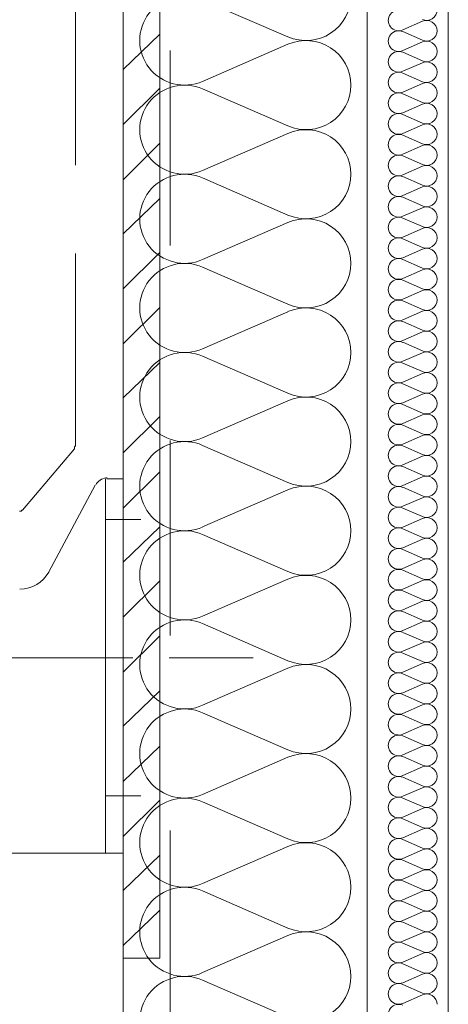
# Model space of a CAD drawing. Header units: millimetres. Extents: x 178516 to 426772, y -178579 to -115871.
# Tile 39 of 256: x 220870 to 221134, y -125566 to -124961. Entities that reach past the tile are written whole.
import ezdxf

# ---------------------------------------------------------------- set-up
doc = ezdxf.new("R2010")
doc.units = ezdxf.units.MM
doc.header["$MEASUREMENT"] = 0
doc.linetypes.add('Przerywana', pattern=[240, 120, -120])
doc.layers.get('0').update_dxf_attribs({"color": 252, "lineweight": 5})
for name, color, linetype, lineweight in [('Nowe_320-W Umeblowanie_Nr_pióra__103', 252, 'Continuous', 5), ('Nowe_320-W Umeblowanie_Nr_pióra__181', 252, 'Continuous', 5), ('Nowe_820-G Rysunki Obrazki_Nr_pióra__1', 252, 'Continuous', 5), ('Nowe_820-G Rysunki Obrazki_Nr_pióra__161', 252, 'Continuous', 5), ('Nowe_820-G Rysunki Obrazki_Nr_pióra__27', 252, 'Continuous', 5), ('Nowe_Nowe_220(1)-A Ściany zewnętrzne_Nr_pióra__103', 252, 'Continuous', 5)]:
    doc.layers.add(name, color=color, linetype=linetype, lineweight=lineweight)

# ---------------------------------------------------------------- blocks, each defined once
blk = doc.blocks.new('podkład 20251118')
at = {"layer": 'Nowe_320-W Umeblowanie_Nr_pióra__103', "color": 252, "linetype": 'Continuous', "lineweight": 5}
for p, q in [((220982.47, -124948.22), (221035, -124971.04)), ((221035, -124975.64), (220982.47, -124998.46)), ((220982.47, -125003.07), (221035, -125025.89)), ((221035, -125030.49), (220982.47, -125053.31)), ((220982.47, -125057.92), (221035, -125080.74)), ((221035, -125085.35), (220982.47, -125108.16)), ((220982.47, -125112.77), (221035, -125135.59)), ((221035, -125140.2), (220982.47, -125163.02)), ((220982.47, -125167.63), (221035, -125190.44)), ((221035, -125195.05), (220982.47, -125217.87)), ((220982.47, -125222.48), (221035, -125245.3)), ((221035, -125249.9), (220982.47, -125272.72)), ((220982.47, -125277.33), (221035, -125300.15)), ((221035, -125304.76), (220982.47, -125327.57)), ((220982.47, -125332.18), (221035, -125355)), ((221035, -125359.61), (220982.47, -125382.43)), ((220982.47, -125387.03), (221035, -125409.85)), ((221035, -125414.46), (220982.47, -125437.28)), ((220982.47, -125441.89), (221035, -125464.7)), ((221035, -125469.31), (220982.47, -125492.13)), ((220982.47, -125496.74), (221035, -125519.56)), ((221035, -125524.16), (220982.47, -125546.98)), ((220982.47, -125551.59), (221035, -125574.41))]:
    blk.add_line(p, q, dxfattribs=at)
at = {"layer": 'Nowe_320-W Umeblowanie_Nr_pióra__103', "color": 252, "linetype": 'Continuous', "lineweight": 5, "extrusion": (0, 0, -1)}
for centre, major_axis, start_param, end_param in [((220971.38, -124973.34), (-27.65, 0), 4.299595, 8.266775), ((221046.09, -124945.91), (27.65, 0), 0, 1.98359), ((221046.09, -125000.76), (27.65, 0), 4.299596, 6.283185), ((220971.38, -125028.19), (-27.65, 0), 4.299595, 8.266775), ((221046.09, -125000.77), (27.65, 0), 0, 1.98359), ((221046.09, -125055.62), (27.65, 0), 4.299596, 6.283185), ((220971.38, -125083.04), (27.65, 0), 1.158002, 5.125182), ((221046.09, -125055.62), (27.65, 0), 0, 1.98359), ((221046.09, -125110.47), (-27.65, 0), 1.158003, 3.141593), ((220971.38, -125137.9), (-27.65, 0), 4.299595, 8.266775), ((221046.09, -125110.47), (27.65, 0), 0, 1.98359), ((221046.09, -125165.32), (-27.65, 0), 1.158003, 3.141593), ((220971.38, -125192.75), (-27.65, 0), 4.299595, 8.266775), ((221046.09, -125165.32), (27.65, 0), 0, 1.98359), ((221046.09, -125220.17), (27.65, 0), 4.299596, 6.283185), ((220971.38, -125247.6), (-27.65, 0), 4.299595, 8.266775), ((221046.09, -125220.17), (27.65, 0), 0, 1.98359), ((221046.09, -125275.02), (27.65, 0), 4.299596, 6.283185), ((220971.38, -125302.45), (27.65, 0), 1.158002, 5.125182), ((221046.09, -125275.03), (27.65, 0), 0, 1.98359), ((221046.09, -125329.88), (-27.65, 0), 1.158003, 3.141593), ((220971.38, -125357.3), (-27.65, 0), 4.299595, 8.266775), ((221046.09, -125329.88), (27.65, 0), 0, 1.98359), ((221046.09, -125384.73), (-27.65, 0), 1.158003, 3.141593), ((220971.38, -125412.16), (-27.65, 0), 4.299595, 8.266775), ((221046.09, -125384.73), (27.65, 0), 0, 1.98359), ((221046.09, -125439.58), (27.65, 0), 4.299596, 6.283185), ((220971.38, -125467.01), (-27.65, 0), 4.299595, 8.266775), ((221046.09, -125439.58), (27.65, 0), 0, 1.98359), ((221046.09, -125494.43), (27.65, 0), 4.299596, 6.283185), ((220971.38, -125521.86), (27.65, 0), 1.158002, 5.125182), ((221046.09, -125494.43), (27.65, 0), 0, 1.98359), ((221046.09, -125549.29), (-27.65, 0), 1.158003, 3.141593), ((220971.38, -125576.71), (-27.65, 0), 4.299595, 8.266775), ((221046.09, -125549.29), (27.65, 0), 0, 1.98359)]:
    blk.add_ellipse(centre, major_axis=major_axis, ratio=0.991967, start_param=start_param, end_param=end_param, dxfattribs=at)
at = {"layer": 'Nowe_320-W Umeblowanie_Nr_pióra__181', "color": 252, "linetype": 'Continuous', "lineweight": 5}
for p, q in [((221117.8, -124961.47), (221105.67, -124966.78)), ((221117.8, -124961.47), (221105.67, -124966.78)), ((221117.8, -124961.47), (221105.67, -124966.78)), ((221105.67, -124967.85), (221117.8, -124973.15)), ((221105.67, -124967.85), (221117.8, -124973.15)), ((221105.67, -124967.85), (221117.8, -124973.15)), ((221117.8, -124974.22), (221105.67, -124979.52)), ((221117.8, -124974.22), (221105.67, -124979.52)), ((221117.8, -124974.22), (221105.67, -124979.52)), ((221105.67, -124980.59), (221117.8, -124985.9)), ((221105.67, -124980.59), (221117.8, -124985.9)), ((221105.67, -124980.59), (221117.8, -124985.9)), ((221117.8, -124986.97), (221105.67, -124992.27)), ((221117.8, -124986.97), (221105.67, -124992.27)), ((221117.8, -124986.97), (221105.67, -124992.27)), ((221105.67, -124993.34), (221117.8, -124998.65)), ((221105.67, -124993.34), (221117.8, -124998.65)), ((221105.67, -124993.34), (221117.8, -124998.65)), ((221117.8, -124999.72), (221105.67, -125005.02)), ((221117.8, -124999.72), (221105.67, -125005.02)), ((221117.8, -124999.72), (221105.67, -125005.02)), ((221105.67, -125006.09), (221117.8, -125011.39)), ((221105.67, -125006.09), (221117.8, -125011.39)), ((221105.67, -125006.09), (221117.8, -125011.39)), ((221117.8, -125012.46), (221105.67, -125017.77)), ((221117.8, -125012.46), (221105.67, -125017.77)), ((221117.8, -125012.46), (221105.67, -125017.77)), ((221105.67, -125018.84), (221117.8, -125024.14)), ((221105.67, -125018.84), (221117.8, -125024.14)), ((221105.67, -125018.84), (221117.8, -125024.14)), ((221117.8, -125025.21), (221105.67, -125030.52)), ((221117.8, -125025.21), (221105.67, -125030.52)), ((221117.8, -125025.21), (221105.67, -125030.52)), ((221105.67, -125031.59), (221117.8, -125036.89)), ((221105.67, -125031.59), (221117.8, -125036.89)), ((221105.67, -125031.59), (221117.8, -125036.89)), ((221117.8, -125037.96), (221105.67, -125043.26)), ((221117.8, -125037.96), (221105.67, -125043.26)), ((221117.8, -125037.96), (221105.67, -125043.26)), ((221105.67, -125044.34), (221117.8, -125049.64)), ((221105.67, -125044.34), (221117.8, -125049.64)), ((221105.67, -125044.34), (221117.8, -125049.64)), ((221117.8, -125050.71), (221105.67, -125056.01)), ((221117.8, -125050.71), (221105.67, -125056.01)), ((221117.8, -125050.71), (221105.67, -125056.01)), ((221105.67, -125057.08), (221117.8, -125062.39)), ((221105.67, -125057.08), (221117.8, -125062.39)), ((221105.67, -125057.08), (221117.8, -125062.39)), ((221117.8, -125063.46), (221105.67, -125068.76)), ((221117.8, -125063.46), (221105.67, -125068.76)), ((221117.8, -125063.46), (221105.67, -125068.76)), ((221105.67, -125069.83), (221117.8, -125075.14)), ((221105.67, -125069.83), (221117.8, -125075.14)), ((221105.67, -125069.83), (221117.8, -125075.14)), ((221117.8, -125076.21), (221105.67, -125081.51)), ((221117.8, -125076.21), (221105.67, -125081.51)), ((221117.8, -125076.21), (221105.67, -125081.51)), ((221105.67, -125082.58), (221117.8, -125087.88)), ((221105.67, -125082.58), (221117.8, -125087.88)), ((221105.67, -125082.58), (221117.8, -125087.88)), ((221117.8, -125088.95), (221105.67, -125094.26)), ((221117.8, -125088.95), (221105.67, -125094.26)), ((221117.8, -125088.95), (221105.67, -125094.26)), ((221105.67, -125095.33), (221117.8, -125100.63)), ((221105.67, -125095.33), (221117.8, -125100.63)), ((221105.67, -125095.33), (221117.8, -125100.63)), ((221117.8, -125101.7), (221105.67, -125107.01)), ((221117.8, -125101.7), (221105.67, -125107.01)), ((221117.8, -125101.7), (221105.67, -125107.01)), ((221105.67, -125108.08), (221117.8, -125113.38)), ((221105.67, -125108.08), (221117.8, -125113.38)), ((221105.67, -125108.08), (221117.8, -125113.38)), ((221117.8, -125114.45), (221105.67, -125119.75)), ((221117.8, -125114.45), (221105.67, -125119.75)), ((221117.8, -125114.45), (221105.67, -125119.75)), ((221105.67, -125120.83), (221117.8, -125126.13)), ((221105.67, -125120.83), (221117.8, -125126.13)), ((221105.67, -125120.83), (221117.8, -125126.13)), ((221117.8, -125127.2), (221105.67, -125132.5)), ((221117.8, -125127.2), (221105.67, -125132.5)), ((221117.8, -125127.2), (221105.67, -125132.5)), ((221105.67, -125133.57), (221117.8, -125138.88)), ((221105.67, -125133.57), (221117.8, -125138.88)), ((221105.67, -125133.57), (221117.8, -125138.88)), ((221117.8, -125139.95), (221105.67, -125145.25)), ((221117.8, -125139.95), (221105.67, -125145.25)), ((221117.8, -125139.95), (221105.67, -125145.25)), ((221105.67, -125146.32), (221117.8, -125151.62)), ((221105.67, -125146.32), (221117.8, -125151.62)), ((221105.67, -125146.32), (221117.8, -125151.62)), ((221117.8, -125152.7), (221105.67, -125158)), ((221117.8, -125152.7), (221105.67, -125158)), ((221117.8, -125152.7), (221105.67, -125158)), ((221105.67, -125159.07), (221117.8, -125164.37)), ((221105.67, -125159.07), (221117.8, -125164.37)), ((221105.67, -125159.07), (221117.8, -125164.37)), ((221117.8, -125165.44), (221105.67, -125170.75)), ((221117.8, -125165.44), (221105.67, -125170.75)), ((221117.8, -125165.44), (221105.67, -125170.75)), ((221105.67, -125171.82), (221117.8, -125177.12)), ((221105.67, -125171.82), (221117.8, -125177.12)), ((221105.67, -125171.82), (221117.8, -125177.12)), ((221117.8, -125178.19), (221105.67, -125183.5)), ((221117.8, -125178.19), (221105.67, -125183.5)), ((221117.8, -125178.19), (221105.67, -125183.5)), ((221105.67, -125184.57), (221117.8, -125189.87)), ((221105.67, -125184.57), (221117.8, -125189.87)), ((221105.67, -125184.57), (221117.8, -125189.87)), ((221117.8, -125190.94), (221105.67, -125196.24)), ((221117.8, -125190.94), (221105.67, -125196.24)), ((221117.8, -125190.94), (221105.67, -125196.24)), ((221105.67, -125197.31), (221117.8, -125202.62)), ((221105.67, -125197.31), (221117.8, -125202.62)), ((221105.67, -125197.31), (221117.8, -125202.62)), ((221117.8, -125203.69), (221105.67, -125208.99)), ((221117.8, -125203.69), (221105.67, -125208.99)), ((221117.8, -125203.69), (221105.67, -125208.99)), ((221105.67, -125210.06), (221117.8, -125215.37)), ((221105.67, -125210.06), (221117.8, -125215.37)), ((221105.67, -125210.06), (221117.8, -125215.37)), ((221117.8, -125216.44), (221105.67, -125221.74)), ((221117.8, -125216.44), (221105.67, -125221.74)), ((221117.8, -125216.44), (221105.67, -125221.74)), ((221105.67, -125222.81), (221117.8, -125228.11)), ((221105.67, -125222.81), (221117.8, -125228.11)), ((221105.67, -125222.81), (221117.8, -125228.11)), ((221117.8, -125229.18), (221105.67, -125234.49)), ((221117.8, -125229.18), (221105.67, -125234.49)), ((221117.8, -125229.18), (221105.67, -125234.49)), ((221105.67, -125235.56), (221117.8, -125240.86)), ((221105.67, -125235.56), (221117.8, -125240.86)), ((221105.67, -125235.56), (221117.8, -125240.86)), ((221117.8, -125241.93), (221105.67, -125247.24)), ((221117.8, -125241.93), (221105.67, -125247.24)), ((221117.8, -125241.93), (221105.67, -125247.24)), ((221105.67, -125248.31), (221117.8, -125253.61)), ((221105.67, -125248.31), (221117.8, -125253.61)), ((221105.67, -125248.31), (221117.8, -125253.61)), ((221117.8, -125254.68), (221105.67, -125259.98)), ((221117.8, -125254.68), (221105.67, -125259.98)), ((221117.8, -125254.68), (221105.67, -125259.98)), ((221105.67, -125261.06), (221117.8, -125266.36)), ((221105.67, -125261.06), (221117.8, -125266.36)), ((221105.67, -125261.06), (221117.8, -125266.36)), ((221117.8, -125267.43), (221105.67, -125272.73)), ((221117.8, -125267.43), (221105.67, -125272.73)), ((221117.8, -125267.43), (221105.67, -125272.73)), ((221105.67, -125273.8), (221117.8, -125279.11)), ((221105.67, -125273.8), (221117.8, -125279.11)), ((221105.67, -125273.8), (221117.8, -125279.11)), ((221117.8, -125280.18), (221105.67, -125285.48)), ((221117.8, -125280.18), (221105.67, -125285.48)), ((221117.8, -125280.18), (221105.67, -125285.48)), ((221105.67, -125286.55), (221117.8, -125291.86)), ((221105.67, -125286.55), (221117.8, -125291.86)), ((221105.67, -125286.55), (221117.8, -125291.86)), ((221117.8, -125292.93), (221105.67, -125298.23)), ((221117.8, -125292.93), (221105.67, -125298.23)), ((221117.8, -125292.93), (221105.67, -125298.23)), ((221105.67, -125299.3), (221117.8, -125304.6)), ((221105.67, -125299.3), (221117.8, -125304.6)), ((221105.67, -125299.3), (221117.8, -125304.6)), ((221117.8, -125305.67), (221105.67, -125310.98)), ((221117.8, -125305.67), (221105.67, -125310.98)), ((221117.8, -125305.67), (221105.67, -125310.98)), ((221105.67, -125312.05), (221117.8, -125317.35)), ((221105.67, -125312.05), (221117.8, -125317.35)), ((221105.67, -125312.05), (221117.8, -125317.35)), ((221117.8, -125318.42), (221105.67, -125323.73)), ((221117.8, -125318.42), (221105.67, -125323.73)), ((221117.8, -125318.42), (221105.67, -125323.73)), ((221105.67, -125324.8), (221117.8, -125330.1)), ((221105.67, -125324.8), (221117.8, -125330.1)), ((221105.67, -125324.8), (221117.8, -125330.1)), ((221117.8, -125331.17), (221105.67, -125336.47)), ((221117.8, -125331.17), (221105.67, -125336.47)), ((221117.8, -125331.17), (221105.67, -125336.47)), ((221105.67, -125337.55), (221117.8, -125342.85)), ((221105.67, -125337.55), (221117.8, -125342.85)), ((221105.67, -125337.55), (221117.8, -125342.85)), ((221117.8, -125343.92), (221105.67, -125349.22)), ((221117.8, -125343.92), (221105.67, -125349.22)), ((221117.8, -125343.92), (221105.67, -125349.22)), ((221105.67, -125350.29), (221117.8, -125355.6)), ((221105.67, -125350.29), (221117.8, -125355.6)), ((221105.67, -125350.29), (221117.8, -125355.6)), ((221117.8, -125356.67), (221105.67, -125361.97)), ((221117.8, -125356.67), (221105.67, -125361.97)), ((221117.8, -125356.67), (221105.67, -125361.97)), ((221105.67, -125363.04), (221117.8, -125368.34)), ((221105.67, -125363.04), (221117.8, -125368.34)), ((221105.67, -125363.04), (221117.8, -125368.34)), ((221117.8, -125369.42), (221105.67, -125374.72)), ((221117.8, -125369.42), (221105.67, -125374.72)), ((221117.8, -125369.42), (221105.67, -125374.72)), ((221105.67, -125375.79), (221117.8, -125381.09)), ((221105.67, -125375.79), (221117.8, -125381.09)), ((221105.67, -125375.79), (221117.8, -125381.09)), ((221117.8, -125382.16), (221105.67, -125387.47)), ((221117.8, -125382.16), (221105.67, -125387.47)), ((221117.8, -125382.16), (221105.67, -125387.47)), ((221105.67, -125388.54), (221117.8, -125393.84)), ((221105.67, -125388.54), (221117.8, -125393.84)), ((221105.67, -125388.54), (221117.8, -125393.84)), ((221117.8, -125394.91), (221105.67, -125400.22)), ((221117.8, -125394.91), (221105.67, -125400.22)), ((221117.8, -125394.91), (221105.67, -125400.22)), ((221105.67, -125401.29), (221117.8, -125406.59)), ((221105.67, -125401.29), (221117.8, -125406.59)), ((221105.67, -125401.29), (221117.8, -125406.59)), ((221117.8, -125407.66), (221105.67, -125412.96)), ((221117.8, -125407.66), (221105.67, -125412.96)), ((221117.8, -125407.66), (221105.67, -125412.96)), ((221105.67, -125414.03), (221117.8, -125419.34)), ((221105.67, -125414.03), (221117.8, -125419.34)), ((221105.67, -125414.03), (221117.8, -125419.34)), ((221117.8, -125420.41), (221105.67, -125425.71)), ((221117.8, -125420.41), (221105.67, -125425.71)), ((221117.8, -125420.41), (221105.67, -125425.71)), ((221105.67, -125426.78), (221117.8, -125432.09)), ((221105.67, -125426.78), (221117.8, -125432.09)), ((221105.67, -125426.78), (221117.8, -125432.09)), ((221117.8, -125433.16), (221105.67, -125438.46)), ((221117.8, -125433.16), (221105.67, -125438.46)), ((221117.8, -125433.16), (221105.67, -125438.46)), ((221105.67, -125439.53), (221117.8, -125444.83)), ((221105.67, -125439.53), (221117.8, -125444.83)), ((221105.67, -125439.53), (221117.8, -125444.83)), ((221117.8, -125445.9), (221105.67, -125451.21)), ((221117.8, -125445.9), (221105.67, -125451.21)), ((221117.8, -125445.9), (221105.67, -125451.21)), ((221105.67, -125452.28), (221117.8, -125457.58)), ((221105.67, -125452.28), (221117.8, -125457.58)), ((221105.67, -125452.28), (221117.8, -125457.58)), ((221117.8, -125458.65), (221105.67, -125463.96)), ((221117.8, -125458.65), (221105.67, -125463.96)), ((221117.8, -125458.65), (221105.67, -125463.96)), ((221105.67, -125465.03), (221117.8, -125470.33)), ((221105.67, -125465.03), (221117.8, -125470.33)), ((221105.67, -125465.03), (221117.8, -125470.33)), ((221117.8, -125471.4), (221105.67, -125476.7)), ((221117.8, -125471.4), (221105.67, -125476.7)), ((221117.8, -125471.4), (221105.67, -125476.7)), ((221105.67, -125477.78), (221117.8, -125483.08)), ((221105.67, -125477.78), (221117.8, -125483.08)), ((221105.67, -125477.78), (221117.8, -125483.08)), ((221117.8, -125484.15), (221105.67, -125489.45)), ((221117.8, -125484.15), (221105.67, -125489.45)), ((221117.8, -125484.15), (221105.67, -125489.45)), ((221105.67, -125490.52), (221117.8, -125495.83)), ((221105.67, -125490.52), (221117.8, -125495.83)), ((221105.67, -125490.52), (221117.8, -125495.83)), ((221117.8, -125496.9), (221105.67, -125502.2)), ((221117.8, -125496.9), (221105.67, -125502.2)), ((221117.8, -125496.9), (221105.67, -125502.2)), ((221105.67, -125503.27), (221117.8, -125508.58)), ((221105.67, -125503.27), (221117.8, -125508.58)), ((221105.67, -125503.27), (221117.8, -125508.58)), ((221117.8, -125509.65), (221105.67, -125514.95)), ((221117.8, -125509.65), (221105.67, -125514.95)), ((221117.8, -125509.65), (221105.67, -125514.95)), ((221105.67, -125516.02), (221117.8, -125521.32)), ((221105.67, -125516.02), (221117.8, -125521.32)), ((221105.67, -125516.02), (221117.8, -125521.32)), ((221117.8, -125522.39), (221105.67, -125527.7)), ((221117.8, -125522.39), (221105.67, -125527.7)), ((221117.8, -125522.39), (221105.67, -125527.7)), ((221105.67, -125528.77), (221117.8, -125534.07)), ((221105.67, -125528.77), (221117.8, -125534.07)), ((221105.67, -125528.77), (221117.8, -125534.07)), ((221117.8, -125535.14), (221105.67, -125540.45)), ((221117.8, -125535.14), (221105.67, -125540.45)), ((221117.8, -125535.14), (221105.67, -125540.45)), ((221105.67, -125541.52), (221117.8, -125546.82)), ((221105.67, -125541.52), (221117.8, -125546.82)), ((221105.67, -125541.52), (221117.8, -125546.82)), ((221117.8, -125547.89), (221105.67, -125553.19)), ((221117.8, -125547.89), (221105.67, -125553.19)), ((221117.8, -125547.89), (221105.67, -125553.19)), ((221105.67, -125554.27), (221117.8, -125559.57)), ((221105.67, -125554.27), (221117.8, -125559.57)), ((221105.67, -125554.27), (221117.8, -125559.57)), ((221117.8, -125560.64), (221105.67, -125565.94)), ((221117.8, -125560.64), (221105.67, -125565.94)), ((221117.8, -125560.64), (221105.67, -125565.94))]:
    blk.add_line(p, q, dxfattribs=at)
at = {"layer": 'Nowe_320-W Umeblowanie_Nr_pióra__181', "color": 252, "linetype": 'Continuous', "lineweight": 5, "extrusion": (0, 0, -1)}
for centre, major_axis, start_param, end_param in [((221103.12, -124960.94), (-6.38, 0), 4.299595, 8.266775), ((221103.12, -124960.94), (-6.38, 0), 4.299595, 8.266775), ((221103.12, -124960.94), (-6.38, 0), 4.299595, 8.266775), ((221120.35, -124954.56), (6.38, 0), 0, 1.98359), ((221120.35, -124954.56), (6.38, 0), 0, 1.98359), ((221120.35, -124954.56), (6.38, 0), 0, 1.98359), ((221120.35, -124967.31), (-6.38, 0), 1.158003, 3.141593), ((221120.35, -124967.31), (-6.38, 0), 1.158003, 3.141593), ((221120.35, -124967.31), (-6.38, 0), 1.158003, 3.141593), ((221103.12, -124973.68), (-6.38, 0), 4.299595, 8.266775), ((221103.12, -124973.68), (-6.38, 0), 4.299595, 8.266775), ((221103.12, -124973.68), (-6.38, 0), 4.299595, 8.266775), ((221120.35, -124967.31), (-6.38, 0), 3.141593, 5.125182), ((221120.35, -124967.31), (-6.38, 0), 3.141593, 5.125182), ((221120.35, -124967.31), (-6.38, 0), 3.141593, 5.125182), ((221120.35, -124980.06), (-6.38, 0), 1.158003, 3.141593), ((221120.35, -124980.06), (-6.38, 0), 1.158003, 3.141593), ((221120.35, -124980.06), (-6.38, 0), 1.158003, 3.141593), ((221103.12, -124986.43), (-6.38, 0), 4.299595, 8.266775), ((221103.12, -124986.43), (-6.38, 0), 4.299595, 8.266775), ((221103.12, -124986.43), (-6.38, 0), 4.299595, 8.266775), ((221120.35, -124980.06), (-6.38, 0), 3.141593, 5.125182), ((221120.35, -124980.06), (-6.38, 0), 3.141593, 5.125182), ((221120.35, -124980.06), (-6.38, 0), 3.141593, 5.125182), ((221120.35, -124992.81), (-6.38, 0), 1.158003, 3.141593), ((221120.35, -124992.81), (-6.38, 0), 1.158003, 3.141593), ((221120.35, -124992.81), (-6.38, 0), 1.158003, 3.141593), ((221103.12, -124999.18), (-6.38, 0), 4.299595, 8.266775), ((221103.12, -124999.18), (-6.38, 0), 4.299595, 8.266775), ((221103.12, -124999.18), (-6.38, 0), 4.299595, 8.266775), ((221120.35, -124992.81), (6.38, 0), 0, 1.98359), ((221120.35, -124992.81), (6.38, 0), 0, 1.98359), ((221120.35, -124992.81), (6.38, 0), 0, 1.98359), ((221120.35, -125005.56), (-6.38, 0), 1.158003, 3.141593), ((221120.35, -125005.56), (-6.38, 0), 1.158003, 3.141593), ((221120.35, -125005.56), (-6.38, 0), 1.158003, 3.141593), ((221103.12, -125011.93), (-6.38, 0), 4.299595, 8.266775), ((221103.12, -125011.93), (-6.38, 0), 4.299595, 8.266775), ((221103.12, -125011.93), (-6.38, 0), 4.299595, 8.266775), ((221120.35, -125005.56), (-6.38, 0), 3.141593, 5.125182), ((221120.35, -125005.56), (-6.38, 0), 3.141593, 5.125182), ((221120.35, -125005.56), (-6.38, 0), 3.141593, 5.125182), ((221120.35, -125018.3), (-6.38, 0), 1.158003, 3.141593), ((221120.35, -125018.3), (-6.38, 0), 1.158003, 3.141593), ((221120.35, -125018.3), (-6.38, 0), 1.158003, 3.141593), ((221103.12, -125024.68), (-6.38, 0), 4.299595, 8.266775), ((221103.12, -125024.68), (-6.38, 0), 4.299595, 8.266775), ((221103.12, -125024.68), (-6.38, 0), 4.299595, 8.266775), ((221120.35, -125018.3), (-6.38, 0), 3.141593, 5.125182), ((221120.35, -125018.3), (-6.38, 0), 3.141593, 5.125182), ((221120.35, -125018.3), (-6.38, 0), 3.141593, 5.125182), ((221120.35, -125031.05), (-6.38, 0), 1.158003, 3.141593), ((221120.35, -125031.05), (-6.38, 0), 1.158003, 3.141593), ((221120.35, -125031.05), (-6.38, 0), 1.158003, 3.141593), ((221103.12, -125037.43), (-6.38, 0), 4.299595, 8.266775), ((221103.12, -125037.43), (-6.38, 0), 4.299595, 8.266775), ((221103.12, -125037.43), (-6.38, 0), 4.299595, 8.266775), ((221120.35, -125031.05), (6.38, 0), 0, 1.98359), ((221120.35, -125031.05), (6.38, 0), 0, 1.98359), ((221120.35, -125031.05), (6.38, 0), 0, 1.98359), ((221120.35, -125043.8), (-6.38, 0), 1.158003, 3.141593), ((221120.35, -125043.8), (-6.38, 0), 1.158003, 3.141593), ((221120.35, -125043.8), (-6.38, 0), 1.158003, 3.141593), ((221103.12, -125050.17), (-6.38, 0), 4.299595, 8.266775), ((221103.12, -125050.17), (-6.38, 0), 4.299595, 8.266775), ((221103.12, -125050.17), (-6.38, 0), 4.299595, 8.266775), ((221120.35, -125043.8), (-6.38, 0), 3.141593, 5.125182), ((221120.35, -125043.8), (-6.38, 0), 3.141593, 5.125182), ((221120.35, -125043.8), (-6.38, 0), 3.141593, 5.125182), ((221120.35, -125056.55), (-6.38, 0), 1.158003, 3.141593), ((221120.35, -125056.55), (-6.38, 0), 1.158003, 3.141593), ((221120.35, -125056.55), (-6.38, 0), 1.158003, 3.141593), ((221103.12, -125062.92), (-6.38, 0), 4.299595, 8.266775), ((221103.12, -125062.92), (-6.38, 0), 4.299595, 8.266775), ((221103.12, -125062.92), (-6.38, 0), 4.299595, 8.266775), ((221120.35, -125056.55), (-6.38, 0), 3.141593, 5.125182), ((221120.35, -125056.55), (-6.38, 0), 3.141593, 5.125182), ((221120.35, -125056.55), (-6.38, 0), 3.141593, 5.125182), ((221120.35, -125069.3), (-6.38, 0), 1.158003, 3.141593), ((221120.35, -125069.3), (-6.38, 0), 1.158003, 3.141593), ((221120.35, -125069.3), (-6.38, 0), 1.158003, 3.141593), ((221103.12, -125075.67), (-6.38, 0), 4.299595, 8.266775), ((221103.12, -125075.67), (-6.38, 0), 4.299595, 8.266775), ((221103.12, -125075.67), (-6.38, 0), 4.299595, 8.266775), ((221120.35, -125069.3), (6.38, 0), 0, 1.98359), ((221120.35, -125069.3), (6.38, 0), 0, 1.98359), ((221120.35, -125069.3), (6.38, 0), 0, 1.98359), ((221120.35, -125082.04), (-6.38, 0), 1.158003, 3.141593), ((221120.35, -125082.04), (-6.38, 0), 1.158003, 3.141593), ((221120.35, -125082.04), (-6.38, 0), 1.158003, 3.141593), ((221103.12, -125088.42), (-6.38, 0), 4.299595, 8.266775), ((221103.12, -125088.42), (-6.38, 0), 4.299595, 8.266775), ((221103.12, -125088.42), (-6.38, 0), 4.299595, 8.266775), ((221120.35, -125082.04), (-6.38, 0), 3.141593, 5.125182), ((221120.35, -125082.04), (-6.38, 0), 3.141593, 5.125182), ((221120.35, -125082.04), (-6.38, 0), 3.141593, 5.125182), ((221120.35, -125094.79), (-6.38, 0), 1.158003, 3.141593), ((221120.35, -125094.79), (-6.38, 0), 1.158003, 3.141593), ((221120.35, -125094.79), (-6.38, 0), 1.158003, 3.141593), ((221103.12, -125101.17), (-6.38, 0), 4.299595, 8.266775), ((221103.12, -125101.17), (-6.38, 0), 4.299595, 8.266775), ((221103.12, -125101.17), (-6.38, 0), 4.299595, 8.266775), ((221120.35, -125094.79), (-6.38, 0), 3.141593, 5.125182), ((221120.35, -125094.79), (-6.38, 0), 3.141593, 5.125182), ((221120.35, -125094.79), (-6.38, 0), 3.141593, 5.125182), ((221120.35, -125107.54), (-6.38, 0), 1.158003, 3.141593), ((221120.35, -125107.54), (-6.38, 0), 1.158003, 3.141593), ((221120.35, -125107.54), (-6.38, 0), 1.158003, 3.141593), ((221103.12, -125113.92), (-6.38, 0), 4.299595, 8.266775), ((221103.12, -125113.92), (-6.38, 0), 4.299595, 8.266775), ((221103.12, -125113.92), (-6.38, 0), 4.299595, 8.266775), ((221120.35, -125107.54), (6.38, 0), 0, 1.98359), ((221120.35, -125107.54), (6.38, 0), 0, 1.98359), ((221120.35, -125107.54), (6.38, 0), 0, 1.98359), ((221120.35, -125120.29), (-6.38, 0), 1.158003, 3.141593), ((221120.35, -125120.29), (-6.38, 0), 1.158003, 3.141593), ((221120.35, -125120.29), (-6.38, 0), 1.158003, 3.141593), ((221103.12, -125126.66), (-6.38, 0), 4.299595, 8.266775), ((221103.12, -125126.66), (-6.38, 0), 4.299595, 8.266775), ((221103.12, -125126.66), (-6.38, 0), 4.299595, 8.266775), ((221120.35, -125120.29), (6.38, 0), 0, 1.98359), ((221120.35, -125120.29), (6.38, 0), 0, 1.98359), ((221120.35, -125120.29), (6.38, 0), 0, 1.98359), ((221120.35, -125133.04), (-6.38, 0), 1.158003, 3.141593), ((221120.35, -125133.04), (-6.38, 0), 1.158003, 3.141593), ((221120.35, -125133.04), (-6.38, 0), 1.158003, 3.141593), ((221103.12, -125139.41), (-6.38, 0), 4.299595, 8.266775), ((221103.12, -125139.41), (-6.38, 0), 4.299595, 8.266775), ((221103.12, -125139.41), (-6.38, 0), 4.299595, 8.266775), ((221120.35, -125133.04), (-6.38, 0), 3.141593, 5.125182), ((221120.35, -125133.04), (-6.38, 0), 3.141593, 5.125182), ((221120.35, -125133.04), (-6.38, 0), 3.141593, 5.125182), ((221120.35, -125145.79), (-6.38, 0), 1.158003, 3.141593), ((221120.35, -125145.79), (-6.38, 0), 1.158003, 3.141593), ((221120.35, -125145.79), (-6.38, 0), 1.158003, 3.141593), ((221103.12, -125152.16), (-6.38, 0), 4.299595, 8.266775), ((221103.12, -125152.16), (-6.38, 0), 4.299595, 8.266775), ((221103.12, -125152.16), (-6.38, 0), 4.299595, 8.266775), ((221120.35, -125145.79), (6.38, 0), 0, 1.98359), ((221120.35, -125145.79), (6.38, 0), 0, 1.98359), ((221120.35, -125145.79), (6.38, 0), 0, 1.98359), ((221120.35, -125158.53), (-6.38, 0), 1.158003, 3.141593), ((221120.35, -125158.53), (-6.38, 0), 1.158003, 3.141593), ((221120.35, -125158.53), (-6.38, 0), 1.158003, 3.141593), ((221103.12, -125164.91), (-6.38, 0), 4.299595, 8.266775), ((221103.12, -125164.91), (-6.38, 0), 4.299595, 8.266775), ((221103.12, -125164.91), (-6.38, 0), 4.299595, 8.266775), ((221120.35, -125158.53), (6.38, 0), 0, 1.98359), ((221120.35, -125158.53), (6.38, 0), 0, 1.98359), ((221120.35, -125158.53), (6.38, 0), 0, 1.98359), ((221120.35, -125171.28), (-6.38, 0), 1.158003, 3.141593), ((221120.35, -125171.28), (-6.38, 0), 1.158003, 3.141593), ((221120.35, -125171.28), (-6.38, 0), 1.158003, 3.141593), ((221103.12, -125177.66), (-6.38, 0), 4.299595, 8.266775), ((221103.12, -125177.66), (-6.38, 0), 4.299595, 8.266775), ((221103.12, -125177.66), (-6.38, 0), 4.299595, 8.266775), ((221120.35, -125171.28), (-6.38, 0), 3.141593, 5.125182), ((221120.35, -125171.28), (-6.38, 0), 3.141593, 5.125182), ((221120.35, -125171.28), (-6.38, 0), 3.141593, 5.125182), ((221120.35, -125184.03), (-6.38, 0), 1.158003, 3.141593), ((221120.35, -125184.03), (-6.38, 0), 1.158003, 3.141593), ((221120.35, -125184.03), (-6.38, 0), 1.158003, 3.141593), ((221103.12, -125190.4), (-6.38, 0), 4.299595, 8.266775), ((221103.12, -125190.4), (-6.38, 0), 4.299595, 8.266775), ((221103.12, -125190.4), (-6.38, 0), 4.299595, 8.266775), ((221120.35, -125184.03), (-6.38, 0), 3.141593, 5.125182), ((221120.35, -125184.03), (-6.38, 0), 3.141593, 5.125182), ((221120.35, -125184.03), (-6.38, 0), 3.141593, 5.125182), ((221120.35, -125196.78), (-6.38, 0), 1.158003, 3.141593), ((221120.35, -125196.78), (-6.38, 0), 1.158003, 3.141593), ((221120.35, -125196.78), (-6.38, 0), 1.158003, 3.141593), ((221103.12, -125203.15), (-6.38, 0), 4.299595, 8.266775), ((221103.12, -125203.15), (-6.38, 0), 4.299595, 8.266775), ((221103.12, -125203.15), (-6.38, 0), 4.299595, 8.266775), ((221120.35, -125196.78), (6.38, 0), 0, 1.98359), ((221120.35, -125196.78), (6.38, 0), 0, 1.98359), ((221120.35, -125196.78), (6.38, 0), 0, 1.98359), ((221120.35, -125209.53), (-6.38, 0), 1.158003, 3.141593), ((221120.35, -125209.53), (-6.38, 0), 1.158003, 3.141593), ((221120.35, -125209.53), (-6.38, 0), 1.158003, 3.141593), ((221103.12, -125215.9), (-6.38, 0), 4.299595, 8.266775), ((221103.12, -125215.9), (-6.38, 0), 4.299595, 8.266775), ((221103.12, -125215.9), (-6.38, 0), 4.299595, 8.266775), ((221120.35, -125209.53), (-6.38, 0), 3.141593, 5.125182), ((221120.35, -125209.53), (-6.38, 0), 3.141593, 5.125182), ((221120.35, -125209.53), (-6.38, 0), 3.141593, 5.125182), ((221120.35, -125222.28), (-6.38, 0), 1.158003, 3.141593), ((221120.35, -125222.28), (-6.38, 0), 1.158003, 3.141593), ((221120.35, -125222.28), (-6.38, 0), 1.158003, 3.141593), ((221103.12, -125228.65), (6.38, 0), 1.158002, 5.125182), ((221103.12, -125228.65), (6.38, 0), 1.158002, 5.125182), ((221103.12, -125228.65), (6.38, 0), 1.158002, 5.125182), ((221120.35, -125222.28), (-6.38, 0), 3.141593, 5.125182), ((221120.35, -125222.28), (-6.38, 0), 3.141593, 5.125182), ((221120.35, -125222.28), (-6.38, 0), 3.141593, 5.125182), ((221120.35, -125235.02), (-6.38, 0), 1.158003, 3.141593), ((221120.35, -125235.02), (-6.38, 0), 1.158003, 3.141593), ((221120.35, -125235.02), (-6.38, 0), 1.158003, 3.141593), ((221103.12, -125241.4), (-6.38, 0), 4.299595, 8.266775), ((221103.12, -125241.4), (-6.38, 0), 4.299595, 8.266775), ((221103.12, -125241.4), (-6.38, 0), 4.299595, 8.266775), ((221120.35, -125235.02), (6.38, 0), 0, 1.98359), ((221120.35, -125235.02), (6.38, 0), 0, 1.98359), ((221120.35, -125235.02), (6.38, 0), 0, 1.98359), ((221120.35, -125247.77), (-6.38, 0), 1.158003, 3.141593), ((221120.35, -125247.77), (-6.38, 0), 1.158003, 3.141593), ((221120.35, -125247.77), (-6.38, 0), 1.158003, 3.141593), ((221103.12, -125254.15), (-6.38, 0), 4.299595, 8.266775), ((221103.12, -125254.15), (-6.38, 0), 4.299595, 8.266775), ((221103.12, -125254.15), (-6.38, 0), 4.299595, 8.266775), ((221120.35, -125247.77), (-6.38, 0), 3.141593, 5.125182), ((221120.35, -125247.77), (-6.38, 0), 3.141593, 5.125182), ((221120.35, -125247.77), (-6.38, 0), 3.141593, 5.125182), ((221120.35, -125260.52), (-6.38, 0), 1.158003, 3.141593), ((221120.35, -125260.52), (-6.38, 0), 1.158003, 3.141593), ((221120.35, -125260.52), (-6.38, 0), 1.158003, 3.141593), ((221103.12, -125266.89), (-6.38, 0), 4.299595, 8.266775), ((221103.12, -125266.89), (-6.38, 0), 4.299595, 8.266775), ((221103.12, -125266.89), (-6.38, 0), 4.299595, 8.266775), ((221120.35, -125260.52), (-6.38, 0), 3.141593, 5.125182), ((221120.35, -125260.52), (-6.38, 0), 3.141593, 5.125182), ((221120.35, -125260.52), (-6.38, 0), 3.141593, 5.125182), ((221120.35, -125273.27), (-6.38, 0), 1.158003, 3.141593), ((221120.35, -125273.27), (-6.38, 0), 1.158003, 3.141593), ((221120.35, -125273.27), (-6.38, 0), 1.158003, 3.141593), ((221103.12, -125279.64), (-6.38, 0), 4.299595, 8.266775), ((221103.12, -125279.64), (-6.38, 0), 4.299595, 8.266775), ((221103.12, -125279.64), (-6.38, 0), 4.299595, 8.266775), ((221120.35, -125273.27), (6.38, 0), 0, 1.98359), ((221120.35, -125273.27), (6.38, 0), 0, 1.98359), ((221120.35, -125273.27), (6.38, 0), 0, 1.98359), ((221120.35, -125286.02), (-6.38, 0), 1.158003, 3.141593), ((221120.35, -125286.02), (-6.38, 0), 1.158003, 3.141593), ((221120.35, -125286.02), (-6.38, 0), 1.158003, 3.141593), ((221103.12, -125292.39), (-6.38, 0), 4.299595, 8.266775), ((221103.12, -125292.39), (-6.38, 0), 4.299595, 8.266775), ((221103.12, -125292.39), (-6.38, 0), 4.299595, 8.266775), ((221120.35, -125286.02), (-6.38, 0), 3.141593, 5.125182), ((221120.35, -125286.02), (-6.38, 0), 3.141593, 5.125182), ((221120.35, -125286.02), (-6.38, 0), 3.141593, 5.125182), ((221120.35, -125298.76), (-6.38, 0), 1.158003, 3.141593), ((221120.35, -125298.76), (-6.38, 0), 1.158003, 3.141593), ((221120.35, -125298.76), (-6.38, 0), 1.158003, 3.141593), ((221103.12, -125305.14), (-6.38, 0), 4.299595, 8.266775), ((221103.12, -125305.14), (-6.38, 0), 4.299595, 8.266775), ((221103.12, -125305.14), (-6.38, 0), 4.299595, 8.266775), ((221120.35, -125298.76), (-6.38, 0), 3.141593, 5.125182), ((221120.35, -125298.76), (-6.38, 0), 3.141593, 5.125182), ((221120.35, -125298.76), (-6.38, 0), 3.141593, 5.125182), ((221120.35, -125311.51), (-6.38, 0), 1.158003, 3.141593), ((221120.35, -125311.51), (-6.38, 0), 1.158003, 3.141593), ((221120.35, -125311.51), (-6.38, 0), 1.158003, 3.141593), ((221103.12, -125317.89), (-6.38, 0), 4.299595, 8.266775), ((221103.12, -125317.89), (-6.38, 0), 4.299595, 8.266775), ((221103.12, -125317.89), (-6.38, 0), 4.299595, 8.266775), ((221120.35, -125311.51), (6.38, 0), 0, 1.98359), ((221120.35, -125311.51), (6.38, 0), 0, 1.98359), ((221120.35, -125311.51), (6.38, 0), 0, 1.98359), ((221120.35, -125324.26), (-6.38, 0), 1.158003, 3.141593), ((221120.35, -125324.26), (-6.38, 0), 1.158003, 3.141593), ((221120.35, -125324.26), (-6.38, 0), 1.158003, 3.141593), ((221103.12, -125330.64), (-6.38, 0), 4.299595, 8.266775), ((221103.12, -125330.64), (-6.38, 0), 4.299595, 8.266775), ((221103.12, -125330.64), (-6.38, 0), 4.299595, 8.266775), ((221120.35, -125324.26), (6.38, 0), 0, 1.98359), ((221120.35, -125324.26), (6.38, 0), 0, 1.98359), ((221120.35, -125324.26), (6.38, 0), 0, 1.98359), ((221120.35, -125337.01), (-6.38, 0), 1.158003, 3.141593), ((221120.35, -125337.01), (-6.38, 0), 1.158003, 3.141593), ((221120.35, -125337.01), (-6.38, 0), 1.158003, 3.141593), ((221103.12, -125343.38), (-6.38, 0), 4.299595, 8.266775), ((221103.12, -125343.38), (-6.38, 0), 4.299595, 8.266775), ((221103.12, -125343.38), (-6.38, 0), 4.299595, 8.266775), ((221120.35, -125337.01), (-6.38, 0), 3.141593, 5.125182), ((221120.35, -125337.01), (-6.38, 0), 3.141593, 5.125182), ((221120.35, -125337.01), (-6.38, 0), 3.141593, 5.125182), ((221120.35, -125349.76), (-6.38, 0), 1.158003, 3.141593), ((221120.35, -125349.76), (-6.38, 0), 1.158003, 3.141593), ((221120.35, -125349.76), (-6.38, 0), 1.158003, 3.141593), ((221103.12, -125356.13), (-6.38, 0), 4.299595, 8.266775), ((221103.12, -125356.13), (-6.38, 0), 4.299595, 8.266775), ((221103.12, -125356.13), (-6.38, 0), 4.299595, 8.266775), ((221120.35, -125349.76), (6.38, 0), 0, 1.98359), ((221120.35, -125349.76), (6.38, 0), 0, 1.98359), ((221120.35, -125349.76), (6.38, 0), 0, 1.98359), ((221120.35, -125362.51), (-6.38, 0), 1.158003, 3.141593), ((221120.35, -125362.51), (-6.38, 0), 1.158003, 3.141593), ((221120.35, -125362.51), (-6.38, 0), 1.158003, 3.141593), ((221103.12, -125368.88), (-6.38, 0), 4.299595, 8.266775), ((221103.12, -125368.88), (-6.38, 0), 4.299595, 8.266775), ((221103.12, -125368.88), (-6.38, 0), 4.299595, 8.266775), ((221120.35, -125362.51), (6.38, 0), 0, 1.98359), ((221120.35, -125362.51), (6.38, 0), 0, 1.98359), ((221120.35, -125362.51), (6.38, 0), 0, 1.98359), ((221120.35, -125375.25), (-6.38, 0), 1.158003, 3.141593), ((221120.35, -125375.25), (-6.38, 0), 1.158003, 3.141593), ((221120.35, -125375.25), (-6.38, 0), 1.158003, 3.141593), ((221103.12, -125381.63), (-6.38, 0), 4.299595, 8.266775), ((221103.12, -125381.63), (-6.38, 0), 4.299595, 8.266775), ((221103.12, -125381.63), (-6.38, 0), 4.299595, 8.266775), ((221120.35, -125375.25), (-6.38, 0), 3.141593, 5.125182), ((221120.35, -125375.25), (-6.38, 0), 3.141593, 5.125182), ((221120.35, -125375.25), (-6.38, 0), 3.141593, 5.125182), ((221120.35, -125388), (-6.38, 0), 1.158003, 3.141593), ((221120.35, -125388), (-6.38, 0), 1.158003, 3.141593), ((221120.35, -125388), (-6.38, 0), 1.158003, 3.141593), ((221103.12, -125394.38), (-6.38, 0), 4.299595, 8.266775), ((221103.12, -125394.38), (-6.38, 0), 4.299595, 8.266775), ((221103.12, -125394.38), (-6.38, 0), 4.299595, 8.266775), ((221120.35, -125388), (6.38, 0), 0, 1.98359), ((221120.35, -125388), (6.38, 0), 0, 1.98359), ((221120.35, -125388), (6.38, 0), 0, 1.98359), ((221120.35, -125400.75), (-6.38, 0), 1.158003, 3.141593), ((221120.35, -125400.75), (-6.38, 0), 1.158003, 3.141593), ((221120.35, -125400.75), (-6.38, 0), 1.158003, 3.141593), ((221103.12, -125407.12), (-6.38, 0), 4.299595, 8.266775), ((221103.12, -125407.12), (-6.38, 0), 4.299595, 8.266775), ((221103.12, -125407.12), (-6.38, 0), 4.299595, 8.266775), ((221120.35, -125400.75), (6.38, 0), 0, 1.98359), ((221120.35, -125400.75), (6.38, 0), 0, 1.98359), ((221120.35, -125400.75), (6.38, 0), 0, 1.98359), ((221120.35, -125413.5), (-6.38, 0), 1.158003, 3.141593), ((221120.35, -125413.5), (-6.38, 0), 1.158003, 3.141593), ((221120.35, -125413.5), (-6.38, 0), 1.158003, 3.141593), ((221103.12, -125419.87), (-6.38, 0), 4.299595, 8.266775), ((221103.12, -125419.87), (-6.38, 0), 4.299595, 8.266775), ((221103.12, -125419.87), (-6.38, 0), 4.299595, 8.266775), ((221120.35, -125413.5), (-6.38, 0), 3.141593, 5.125182), ((221120.35, -125413.5), (-6.38, 0), 3.141593, 5.125182), ((221120.35, -125413.5), (-6.38, 0), 3.141593, 5.125182), ((221120.35, -125426.25), (-6.38, 0), 1.158003, 3.141593), ((221120.35, -125426.25), (-6.38, 0), 1.158003, 3.141593), ((221120.35, -125426.25), (-6.38, 0), 1.158003, 3.141593), ((221103.12, -125432.62), (-6.38, 0), 4.299595, 8.266775), ((221103.12, -125432.62), (-6.38, 0), 4.299595, 8.266775), ((221103.12, -125432.62), (-6.38, 0), 4.299595, 8.266775), ((221120.35, -125426.25), (-6.38, 0), 3.141593, 5.125182), ((221120.35, -125426.25), (-6.38, 0), 3.141593, 5.125182), ((221120.35, -125426.25), (-6.38, 0), 3.141593, 5.125182), ((221120.35, -125439), (-6.38, 0), 1.158003, 3.141593), ((221120.35, -125439), (-6.38, 0), 1.158003, 3.141593), ((221120.35, -125439), (-6.38, 0), 1.158003, 3.141593), ((221103.12, -125445.37), (-6.38, 0), 4.299595, 8.266775), ((221103.12, -125445.37), (-6.38, 0), 4.299595, 8.266775), ((221103.12, -125445.37), (-6.38, 0), 4.299595, 8.266775), ((221120.35, -125439), (6.38, 0), 0, 1.98359), ((221120.35, -125439), (6.38, 0), 0, 1.98359), ((221120.35, -125439), (6.38, 0), 0, 1.98359), ((221120.35, -125451.74), (-6.38, 0), 1.158003, 3.141593), ((221120.35, -125451.74), (-6.38, 0), 1.158003, 3.141593), ((221120.35, -125451.74), (-6.38, 0), 1.158003, 3.141593), ((221103.12, -125458.12), (-6.38, 0), 4.299595, 8.266775), ((221103.12, -125458.12), (-6.38, 0), 4.299595, 8.266775), ((221103.12, -125458.12), (-6.38, 0), 4.299595, 8.266775), ((221120.35, -125451.74), (-6.38, 0), 3.141593, 5.125182), ((221120.35, -125451.74), (-6.38, 0), 3.141593, 5.125182), ((221120.35, -125451.74), (-6.38, 0), 3.141593, 5.125182), ((221120.35, -125464.49), (-6.38, 0), 1.158003, 3.141593), ((221120.35, -125464.49), (-6.38, 0), 1.158003, 3.141593), ((221120.35, -125464.49), (-6.38, 0), 1.158003, 3.141593), ((221103.12, -125470.87), (6.38, 0), 1.158002, 5.125182), ((221103.12, -125470.87), (6.38, 0), 1.158002, 5.125182), ((221103.12, -125470.87), (6.38, 0), 1.158002, 5.125182), ((221120.35, -125464.49), (-6.38, 0), 3.141593, 5.125182), ((221120.35, -125464.49), (-6.38, 0), 3.141593, 5.125182), ((221120.35, -125464.49), (-6.38, 0), 3.141593, 5.125182), ((221120.35, -125477.24), (-6.38, 0), 1.158003, 3.141593), ((221120.35, -125477.24), (-6.38, 0), 1.158003, 3.141593), ((221120.35, -125477.24), (-6.38, 0), 1.158003, 3.141593), ((221103.12, -125483.61), (-6.38, 0), 4.299595, 8.266775), ((221103.12, -125483.61), (-6.38, 0), 4.299595, 8.266775), ((221103.12, -125483.61), (-6.38, 0), 4.299595, 8.266775), ((221120.35, -125477.24), (6.38, 0), 0, 1.98359), ((221120.35, -125477.24), (6.38, 0), 0, 1.98359), ((221120.35, -125477.24), (6.38, 0), 0, 1.98359), ((221120.35, -125489.99), (-6.38, 0), 1.158003, 3.141593), ((221120.35, -125489.99), (-6.38, 0), 1.158003, 3.141593), ((221120.35, -125489.99), (-6.38, 0), 1.158003, 3.141593), ((221103.12, -125496.36), (-6.38, 0), 4.299595, 8.266775), ((221103.12, -125496.36), (-6.38, 0), 4.299595, 8.266775), ((221103.12, -125496.36), (-6.38, 0), 4.299595, 8.266775), ((221120.35, -125489.99), (-6.38, 0), 3.141593, 5.125182), ((221120.35, -125489.99), (-6.38, 0), 3.141593, 5.125182), ((221120.35, -125489.99), (-6.38, 0), 3.141593, 5.125182), ((221120.35, -125502.74), (-6.38, 0), 1.158003, 3.141593), ((221120.35, -125502.74), (-6.38, 0), 1.158003, 3.141593), ((221120.35, -125502.74), (-6.38, 0), 1.158003, 3.141593), ((221103.12, -125509.11), (-6.38, 0), 4.299595, 8.266775), ((221103.12, -125509.11), (-6.38, 0), 4.299595, 8.266775), ((221103.12, -125509.11), (-6.38, 0), 4.299595, 8.266775), ((221120.35, -125502.74), (-6.38, 0), 3.141593, 5.125182), ((221120.35, -125502.74), (-6.38, 0), 3.141593, 5.125182), ((221120.35, -125502.74), (-6.38, 0), 3.141593, 5.125182), ((221120.35, -125515.48), (-6.38, 0), 1.158003, 3.141593), ((221120.35, -125515.48), (-6.38, 0), 1.158003, 3.141593), ((221120.35, -125515.48), (-6.38, 0), 1.158003, 3.141593), ((221103.12, -125521.86), (-6.38, 0), 4.299595, 8.266775), ((221103.12, -125521.86), (-6.38, 0), 4.299595, 8.266775), ((221103.12, -125521.86), (-6.38, 0), 4.299595, 8.266775), ((221120.35, -125515.48), (6.38, 0), 0, 1.98359), ((221120.35, -125515.48), (6.38, 0), 0, 1.98359), ((221120.35, -125515.48), (6.38, 0), 0, 1.98359), ((221120.35, -125528.23), (-6.38, 0), 1.158003, 3.141593), ((221120.35, -125528.23), (-6.38, 0), 1.158003, 3.141593), ((221120.35, -125528.23), (-6.38, 0), 1.158003, 3.141593), ((221103.12, -125534.61), (-6.38, 0), 4.299595, 8.266775), ((221103.12, -125534.61), (-6.38, 0), 4.299595, 8.266775), ((221103.12, -125534.61), (-6.38, 0), 4.299595, 8.266775), ((221120.35, -125528.23), (-6.38, 0), 3.141593, 5.125182), ((221120.35, -125528.23), (-6.38, 0), 3.141593, 5.125182), ((221120.35, -125528.23), (-6.38, 0), 3.141593, 5.125182), ((221120.35, -125540.98), (-6.38, 0), 1.158003, 3.141593), ((221120.35, -125540.98), (-6.38, 0), 1.158003, 3.141593), ((221120.35, -125540.98), (-6.38, 0), 1.158003, 3.141593), ((221103.12, -125547.36), (-6.38, 0), 4.299595, 8.266775), ((221103.12, -125547.36), (-6.38, 0), 4.299595, 8.266775), ((221103.12, -125547.36), (-6.38, 0), 4.299595, 8.266775), ((221120.35, -125540.98), (-6.38, 0), 3.141593, 5.125182), ((221120.35, -125540.98), (-6.38, 0), 3.141593, 5.125182), ((221120.35, -125540.98), (-6.38, 0), 3.141593, 5.125182), ((221120.35, -125553.73), (-6.38, 0), 1.158003, 3.141593), ((221120.35, -125553.73), (-6.38, 0), 1.158003, 3.141593), ((221120.35, -125553.73), (-6.38, 0), 1.158003, 3.141593), ((221103.12, -125560.1), (-6.38, 0), 4.299595, 8.266775), ((221103.12, -125560.1), (-6.38, 0), 4.299595, 8.266775), ((221103.12, -125560.1), (-6.38, 0), 4.299595, 8.266775), ((221120.35, -125553.73), (6.38, 0), 0, 1.98359), ((221120.35, -125553.73), (6.38, 0), 0, 1.98359), ((221120.35, -125553.73), (6.38, 0), 0, 1.98359), ((221120.35, -125566.48), (-6.38, 0), 1.158003, 3.141593), ((221120.35, -125566.48), (-6.38, 0), 1.158003, 3.141593), ((221120.35, -125566.48), (-6.38, 0), 1.158003, 3.141593), ((221103.12, -125572.85), (-6.38, 0), 4.299595, 8.266775), ((221103.12, -125572.85), (-6.38, 0), 4.299595, 8.266775), ((221103.12, -125572.85), (-6.38, 0), 4.299595, 8.266775)]:
    blk.add_ellipse(centre, major_axis=major_axis, ratio=0.999024, start_param=start_param, end_param=end_param, dxfattribs=at)
at = {"layer": 'Nowe_820-G Rysunki Obrazki_Nr_pióra__1', "color": 252, "linetype": 'Continuous', "lineweight": 5}
for p, q in [((221083.69, -126368.45), (221083.69, -124207.75)), ((220933.64, -124287.69), (220933.64, -126218.44))]:
    blk.add_line(p, q, dxfattribs=at)
at = {"layer": 'Nowe_820-G Rysunki Obrazki_Nr_pióra__161', "color": 252, "linetype": 'Continuous', "lineweight": 5}
for p, q in [((220933.64, -124537.75), (220933.64, -125537.98)), ((220956.03, -125537.98), (220956.03, -124537.75)), ((220904.23, -125050.01), (220904.23, -124833.85)), ((220933.64, -124991.18), (220956.03, -124969.43)), ((220933.64, -125025.07), (220956.03, -125002.69)), ((220933.64, -125058.97), (220956.03, -125036.58)), ((220933.64, -125092.22), (220956.03, -125070.48)), ((220904.23, -125104.37), (220904.23, -125222.69)), ((220933.64, -125126.12), (220956.03, -125103.73)), ((220933.64, -125160.01), (220956.03, -125137.63)), ((220933.64, -125193.27), (220956.03, -125171.53)), ((220933.64, -125227.16), (220956.03, -125204.78)), ((220904.23, -125222.69), (220903.59, -125223.33)), ((220903.59, -125223.33), (220903.59, -125224.61)), ((220903.59, -125224.61), (220871.61, -125262.34)), ((220933.64, -125261.06), (220956.03, -125238.68)), ((220916.38, -125246.99), (220887.6, -125300.71)), ((220922.77, -125473.39), (220922.77, -125243.15)), ((220923.41, -125243.15), (220933.64, -125243.15)), ((220933.64, -125473.39), (220933.64, -125243.15)), ((220870.33, -125262.98), (220869.69, -125262.98)), ((220870.97, -125262.98), (220870.33, -125262.98)), ((220871.61, -125262.34), (220870.97, -125262.34)), ((220870.97, -125262.34), (220870.97, -125262.98)), ((220944.52, -125268.1), (220922.77, -125268.1)), ((220933.64, -125294.32), (220956.03, -125272.57)), ((220933.64, -125328.21), (220956.03, -125305.83)), ((220933.64, -125362.11), (220956.03, -125339.72)), ((220841.55, -125353.15), (220889.52, -125353.15)), ((220853.7, -125353.15), (220925.97, -125353.15)), ((220882.48, -125353.15), (220939.4, -125353.15)), ((220961.78, -125353.15), (221013.59, -125353.15)), ((220933.64, -125395.36), (220956.03, -125373.62)), ((220933.64, -125429.26), (220956.03, -125407.51)), ((220944.52, -125438.21), (220922.77, -125438.21)), ((220933.64, -125463.15), (220956.03, -125440.77)), ((220933.64, -125473.39), (220766.73, -125473.39)), ((220933.64, -125496.41), (220956.03, -125474.66)), ((220933.64, -125530.3), (220956.03, -125508.56)), ((220933.64, -125537.98), (220956.03, -125537.98))]:
    blk.add_line(p, q, dxfattribs=at)
for centre, radius, start, end in [((220923.73, -125250.52), 8, 95.43573, 151.40303), ((220923.71, -125249.82), 7.31, 89.85165, 95.79266), ((220870.01, -125290.8), 20.15, 270.00416, 331.43994)]:
    blk.add_arc(centre, radius, start, end, dxfattribs=at)
at = {"layer": 'Nowe_820-G Rysunki Obrazki_Nr_pióra__27', "color": 252, "linetype": 'Continuous', "lineweight": 5}
blk.add_line((221133.69, -123679.12), (221133.69, -126418.45), dxfattribs=at)
at = {"layer": 'Nowe_Nowe_220(1)-A Ściany zewnętrzne_Nr_pióra__103', "color": 252, "linetype": 'Przerywana', "lineweight": 5}
blk.add_line((220962.49, -126299.52), (220962.49, -124018.09), dxfattribs=at)

msp = doc.modelspace()

# ---------------------------------------------------------------- block references
msp.add_blockref('podkład 20251118', (0, 0))

doc.saveas('drawing.dxf')
